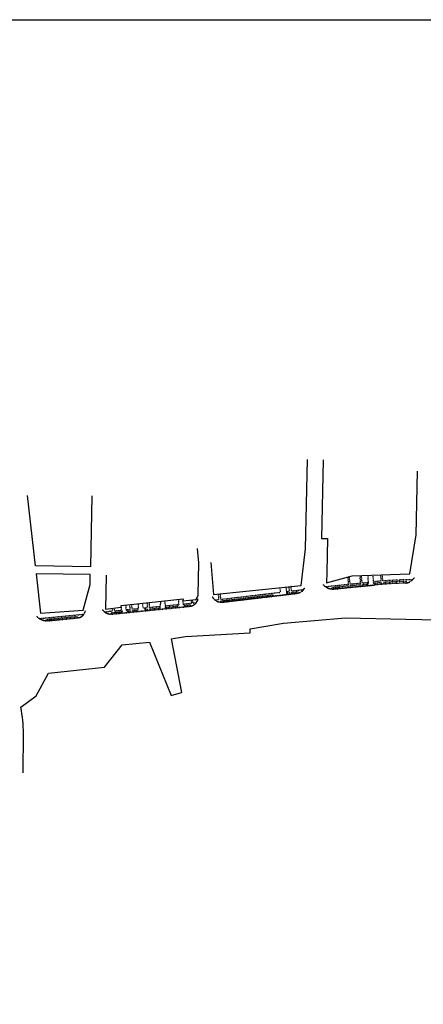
# Model space of a CAD drawing. Header units: feet. Extents: x 2262913 to 2469997, y 259999 to 435293.
# Tile 128 of 147: x 2467128 to 2468154, y 262498 to 264996. Entities that reach past the tile are written whole.
import ezdxf

# ---------------------------------------------------------------- set-up
doc = ezdxf.new("R2010")
doc.units = ezdxf.units.FT
doc.header["$MEASUREMENT"] = 0
for name, pattern in [('OhDOT_USTN1', [0.055, 0.014, -0.041]), ('OhDOT_USTN5', [0.11, 0.055, -0.055]), ('rowex', [0])]:
    doc.linetypes.add(name, pattern=pattern)
doc.layers.add('0_View_Frame_Border', color=7, linetype='Continuous', plot=False)
for name, color, linetype in [('DR_X_Cells', 121, 'Continuous'), ('PV_X_Curb', 120, 'OhDOT_USTN1'), ('PV_X_Driveway', 7, 'OhDOT_USTN5'), ('PV_X_Walk', 120, 'OhDOT_USTN5'), ('RW_X_Fee_RW', 6, 'rowex')]:
    doc.layers.add(name, color=color, linetype=linetype)
picture_1 = doc.add_image_def('image1.tif', size_in_pixel=(5000, 5000))

# ---------------------------------------------------------------- blocks, each defined once
blk = doc.blocks.new('GCB-X')
at = {"layer": 'DR_X_Cells', "color": 121, "linetype": 'Continuous'}
for p, q in [((-0.062, 0.037), (-0.037, 0.037)), ((-0.062, 0.012), (-0.062, 0.037)), ((-0.012, 0.037), (0.012, 0.037)), ((0.023, 0.019), (0.007, 0.019)), ((0.007, 0.019), (0.007, -0.02)), ((0.007, 0.001), (0.024, 0.001)), ((0.037, 0.037), (0.062, 0.037)), ((0.062, 0.012), (0.062, 0.037)), ((-0.062, -0.037), (-0.062, -0.012)), ((-0.062, -0.037), (-0.037, -0.037)), ((-0.012, -0.037), (0.012, -0.037)), ((0.007, -0.02), (0.024, -0.02)), ((0.037, -0.037), (0.062, -0.037)), ((0.062, -0.037), (0.062, -0.012))]:
    blk.add_line(p, q, dxfattribs=at)
at = {"layer": 'DR_X_Cells', "color": 121, "linetype": 'Continuous', "extrusion": (0, 0, -1)}
for centre, radius, start, end in [((-0.02, 0.01), 0.00986, 106.9987, 243.1793), ((-0.02, -0.01), 0.0117, 112.0547, 247.9453)]:
    blk.add_arc(centre, radius, start, end, dxfattribs=at)
blk = doc.blocks.new('ODOT STORM CATCH BASIN SQUARE')
blk.add_blockref('GCB-X', (0, 0))

msp = doc.modelspace()

# ---------------------------------------------------------------- linework, layer by layer
at = {"layer": 'PV_X_Curb'}
for points in [[(2467898.8, 263562.4, 0.212643), (2467925.4, 263551.2), (2467970.5, 263555.9), (2468029.8, 263561.5, -0.018224), (2468106.7, 263566.4, 0.256901), (2468130.9, 263579.9, 0.256901)], [(2467899.1, 263562.8, 0.212489), (2467925.3, 263551.7), (2467970.4, 263556.4), (2468029.7, 263562, -0.018224), (2468106.7, 263566.9, 0.256941), (2468130.5, 263580.2)], [(2467617.2, 263532, 0.307346), (2467644, 263518), (2467832.6, 263540.4, 0.26798), (2467852.6, 263554.4, 0.26798)], [(2467617.6, 263532.3, 0.307338), (2467643.9, 263518.5), (2467832.6, 263540.9, 0.268064), (2467852.2, 263554.6)], [(2467338.6, 263498.2, 0.238915), (2467361.7, 263487.6), (2467559.4, 263507.2, 0.321171), (2467581.8, 263526.4, 0.321171)], [(2467339, 263498.5, 0.238767), (2467361.7, 263488.1), (2467559.3, 263507.7, 0.3212), (2467581.3, 263526.5)]]:
    msp.add_lwpolyline(points, format="xyb", dxfattribs=at)
at = {"layer": 'PV_X_Curb', "flags": 128}
for points in [[(2467171.8, 263481.3, 0.157502), (2467196.8, 263470.4), (2467277.4, 263478.2, 0.320399), (2467295.4, 263496.4, 0.320399)], [(2467172.2, 263481.7, 0.157213), (2467196.8, 263470.9), (2467277.4, 263478.7, 0.320159), (2467294.9, 263496.5)]]:
    msp.add_lwpolyline(points, format="xyb", dxfattribs=at)
at = {"layer": 'PV_X_Driveway'}
for points in [[(2468009.7, 263560.2), (2468014.1, 263564.5), (2468013.5, 263586.5)], [(2468033.6, 263562.4), (2468027.6, 263565.8), (2468025.8, 263586.9)], [(2467788.9, 263554.9), (2467790.3, 263543.2)], [(2467804.4, 263556.5), (2467806.6, 263537.8)], [(2467771.5, 263536.9), (2467771.9, 263533.7)], [(2467386.1, 263505), (2467386.1, 263497.8)], [(2467397.8, 263511.2), (2467398.2, 263499)], [(2467426.5, 263494.5), (2467429.9, 263502.1), (2467429.9, 263514.6)], [(2467440, 263515.7), (2467440, 263507.9), (2467448.7, 263496.7)], [(2467484.9, 263503.5), (2467483.1, 263500.1)], [(2467486.8, 263520.6), (2467484.5, 263507.5)], [(2467484.5, 263507.5), (2467484.9, 263503.5)], [(2467496.7, 263521.7), (2467498.3, 263504.9)], [(2467498.3, 263504.9), (2467501.7, 263502)], [(2467532.2, 263512.2), (2467527.8, 263504.5)], [(2467532.1, 263525.4), (2467532.2, 263512.2)], [(2467549.6, 263506.7), (2467543.4, 263513.4), (2467543.1, 263521.6)], [(2467388.9, 263494), (2467387.2, 263490.6)], [(2467388.9, 263494), (2467388.5, 263498)]]:
    msp.add_lwpolyline(points, dxfattribs=at)
msp.add_lwpolyline([(2467398.2, 263499, 0.142843), (2467406.2, 263492.5)], format="xyb", dxfattribs=at)
at = {"layer": 'PV_X_Walk'}
for points in [[(2467964, 263563.7), (2467962.1, 263582.3)], [(2467967.8, 263564.1), (2467965.8, 263583.3)], [(2467994.5, 263566.7), (2467992.7, 263585.9)], [(2467998.2, 263567), (2467996.4, 263586)], [(2468046.8, 263571.5), (2468045.5, 263587.5)], [(2468050.9, 263571.8), (2468049.6, 263587.6)], [(2467813.7, 263545.9), (2467812.5, 263557.3)], [(2467818.7, 263546.5), (2467817.5, 263557.9)], [(2467906.6, 263557.7), (2467964, 263563.7)], [(2467921.2, 263555.2), (2467964.4, 263559.8)], [(2467921.5, 263551.9), (2467921.2, 263555.2)], [(2467964.8, 263555.9), (2467964.4, 263559.8)], [(2467967.8, 263564.1), (2467968.7, 263564.2), (2467994.5, 263566.7)], [(2467968.3, 263560.2), (2467969, 263560.2), (2467994.9, 263562.7)], [(2467968.7, 263556.3), (2467968.3, 263560.2)], [(2467995.2, 263558.8), (2467994.9, 263562.7)], [(2467998.2, 263567), (2468013.8, 263568.5)], [(2467998.6, 263563), (2468014.1, 263564.5)], [(2467999, 263559.1), (2467998.6, 263563)], [(2468047.5, 263563.7), (2468047.1, 263567.5)], [(2468051.5, 263564), (2468051.2, 263567.9)], [(2468110.9, 263567.2), (2468110.9, 263570.8)], [(2467634.7, 263524.7), (2467633.3, 263538.4)], [(2467639.5, 263525.3), (2467638.1, 263538.9)], [(2467639.2, 263521.2), (2467771.5, 263536.9)], [(2467639.5, 263525.3), (2467790.3, 263543.2)], [(2467805.8, 263545), (2467813.7, 263545.9)], [(2467806.2, 263541), (2467814.1, 263542)], [(2467814.5, 263538.7), (2467814.1, 263542)], [(2467818.7, 263546.5), (2467849.5, 263550.2)], [(2467819.1, 263542.6), (2467836.5, 263544.6)], [(2467819.5, 263539.3), (2467819.1, 263542.6)], [(2467836.9, 263541.7), (2467836.5, 263544.6)], [(2467409.2, 263500.1), (2467407.9, 263512.3)], [(2467414.2, 263500.5), (2467412.9, 263512.8)], [(2467443.5, 263503.5), (2467453.2, 263504.4)], [(2467453.2, 263504.4), (2467452.8, 263517)], [(2467458.3, 263504.9), (2467457.9, 263517.5)], [(2467458.3, 263504.9), (2467484.5, 263507.5)], [(2467458.4, 263500.9), (2467484.9, 263503.5)], [(2467497.9, 263508.9), (2467532.2, 263512.2)], [(2467498.3, 263504.9), (2467529.8, 263508)], [(2467543.4, 263513.4), (2467565.7, 263515.6)], [(2467546.8, 263509.7), (2467563, 263511.3)], [(2467563.3, 263508.3), (2467563, 263511.3)], [(2467565.7, 263515.6), (2467564.8, 263523.8)], [(2467568.4, 263515.8), (2467567.5, 263524.1)], [(2467568.4, 263515.8), (2467576.3, 263516.6)], [(2467625.1, 263523.6), (2467634.7, 263524.7)], [(2467639.5, 263518.4), (2467639.2, 263521.2)], [(2467179.2, 263476.6), (2467291.3, 263487.5)], [(2467194.9, 263474.1), (2467274.6, 263481.9)], [(2467275, 263478.5), (2467274.6, 263481.9)], [(2467344.1, 263493.6), (2467363.1, 263495.5)], [(2467360.4, 263491.2), (2467388.9, 263494)], [(2467360.7, 263488), (2467360.4, 263491.2)], [(2467363.2, 263502.6), (2467363.1, 263495.5)], [(2467368.5, 263503.1), (2467368.5, 263496)], [(2467368.5, 263496), (2467388.5, 263498)], [(2467398.2, 263499), (2467409.2, 263500.1)], [(2467401.6, 263495.3), (2467409.6, 263496.1)], [(2467409.9, 263492.8), (2467409.6, 263496.1)], [(2467414.2, 263500.5), (2467429.9, 263502.1)], [(2467414.6, 263496.6), (2467428, 263497.9)], [(2467414.9, 263493.3), (2467414.6, 263496.6)], [(2467446.3, 263499.7), (2467453.3, 263500.4)], [(2467453.4, 263497.2), (2467453.3, 263500.4)], [(2467458.5, 263497.7), (2467458.4, 263500.9)], [(2467195.2, 263471.1), (2467194.9, 263474.1)]]:
    msp.add_lwpolyline(points, dxfattribs=at)
for points in [[(2468027.3, 263569.8, -0.004621), (2468046.8, 263571.5, -0.00445)], [(2468027.6, 263565.8, -0.004634), (2468047.1, 263567.5)], [(2468050.9, 263571.8, -0.01778), (2468126.3, 263575)], [(2468051.2, 263567.9, -0.014124), (2468110.9, 263570.8)]]:
    msp.add_lwpolyline(points, format="xyb", dxfattribs=at)
at = {"layer": 'RW_X_Fee_RW', "flags": 128}
for points in [[(2467613.5, 263618.5), (2467620.5, 263537.1), (2467843.4, 263560.6), (2467854.3, 263653.2), (2467859, 263880.3)], [(2467899, 263879.5), (2467894.8, 263679.5), (2467909.8, 263679.3), (2467908.1, 263594.4), (2467907.5, 263567.4), (2467972.9, 263585.3), (2468119, 263589.7), (2468135.1, 263688.9), (2468138.5, 263850.5)], [(2467312, 263788), (2467307.9, 263608), (2467168.3, 263610.1), (2467148.6, 263788.9)], [(2467347.8, 263586.7), (2467346, 263500.7), (2467386.1, 263505), (2467386.2, 263510), (2467426.3, 263514.2), (2467543.2, 263526.6), (2467543.1, 263521.6), (2467576.5, 263525.1), (2467581.8, 263535.7), (2467583.5, 263617.5), (2467580.3, 263654.4)], [(2467170.5, 263590.1), (2467181.5, 263490.4), (2467290, 263497.8), (2467307.3, 263563), (2467307.8, 263588)], [(2467307.8, 263588), (2467170.5, 263590.1)], [(2467513.4, 263425.1), (2467549.2, 263430.7), (2467713.5, 263440.1), (2467713.5, 263450.1), (2467798.1, 263464.7), (2467955.9, 263478.7), (2468109.1, 263475.2), (2468271.6, 263471.5), (2468270.8, 263433.2), (2468323.3, 263435.7), (2468418.6, 263353.8), (2468511.4, 263303.8), (2468624.8, 263249), (2468705.3, 263255), (2468705.5, 263265.3), (2468745.5, 263264.7), (2468825.5, 263263.6), (2468825.6, 263269.7), (2468876.7, 263274.5), (2468877.3, 263267.1), (2468892.6, 263268.4), (2468892, 263275.9), (2468939.4, 263280.3), (2469007.6, 263286.7), (2469046.4, 263287.2), (2469058.7, 263290.5), (2469118.5, 263292.5), (2469178.3, 263292.1)], [(2467131.1, 263251.4), (2467170.1, 263280.6), (2467201.7, 263337.9), (2467344, 263353.5), (2467388.9, 263409.4), (2467458.3, 263416.7), (2467512.8, 263281.2), (2467539.1, 263289)], [(2467513.4, 263425.1), (2467539.1, 263289)]]:
    msp.add_lwpolyline(points, dxfattribs=at)
msp.add_lwpolyline([(2467137.1, 263084.6), (2467137.8, 263184.6, 0.05394), (2467131.1, 263251.4)], format="xyb", dxfattribs=at)

# ---------------------------------------------------------------- block references
at = {"layer": 'DR_X_Cells', "yscale": 47.00000000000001, "zscale": 20}
for p, xscale, rotation in [((2467935.4, 263554.9), 90.99999999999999, 5.957204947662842), ((2467653.2, 263521.1), 91.00000000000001, 6.759062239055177), ((2467378.5, 263491.2), 91.00000000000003, 5.718020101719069), ((2467205, 263473.3), 91.00000000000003, 5.718020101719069)]:
    msp.add_blockref('ODOT STORM CATCH BASIN SQUARE', p, dxfattribs=dict(at, xscale=xscale, rotation=rotation))

# ---------------------------------------------------------------- pictures from other files: only their frames are drawn
at = {"layer": '0_View_Frame_Border', "transparency": 33554687}
image = msp.add_image(picture_1, insert=(2465000.2, 259999), size_in_units=(4997.2, 4997.2), dxfattribs=dict(at, brightness=68, contrast=48))
image.dxf.flags = 6

doc.saveas('drawing.dxf')
